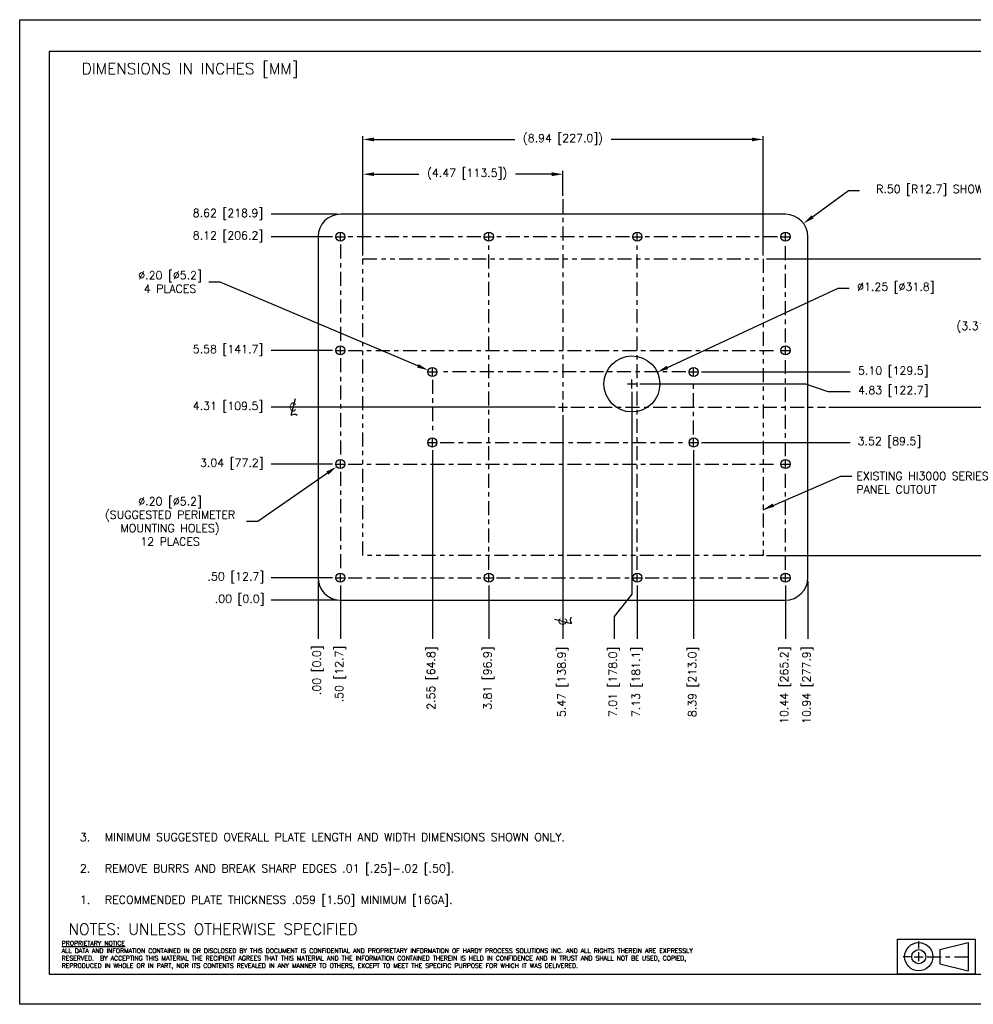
# Model space of a CAD drawing. Extents: x 0 to 34, y 0 to 22.
# Tile 1 of 20: x 0 to 21.3, y 0 to 22. Entities that reach past the tile are written whole.
import ezdxf
from ezdxf.enums import TextEntityAlignment as Align

# ---------------------------------------------------------------- set-up
doc = ezdxf.new("R2010")
doc.units = 0
doc.header["$LTSCALE"] = 0.25
doc.header["$MEASUREMENT"] = 0
doc.linetypes.add('CENTER', pattern=[2, 1.25, -0.25, 0.25, -0.25])
doc.linetypes.add('PHANTOM', pattern=[2.5, 1.25, -0.25, 0.25, -0.25, 0.25, -0.25])
doc.layers.get('0').update_dxf_attribs({"linetype": 'CONTINUOUS'})
doc.layers.get('DEFPOINTS').update_dxf_attribs({"linetype": 'CONTINUOUS'})
for name, color, linetype in [('CENTER', 3, 'CENTER'), ('DIM', 7, 'CONTINUOUS'), ('FORMAT', 6, 'CONTINUOUS'), ('TEXT', 7, 'CONTINUOUS')]:
    doc.layers.add(name, color=color, linetype=linetype)
doc.styles.add('RD25', font='ROMAND.shx', dxfattribs={"height": 0.25})
doc.styles.add('ROMAND', font='ROMAND.SHX')
doc.styles.add('ROMANS', font='ROMANS.SHX')
doc.styles.add('RS10', font='ROMANS.shx', dxfattribs={"height": 0.1})
doc.styles.add('RS18', font='ROMANS.shx', dxfattribs={"height": 0.18})
doc.styles.get("Standard").update_dxf_attribs({"font": 'ROMANS.SHX'})
doc.dimstyles.new('ANSI2', dxfattribs={"dimtxt": 0.18, "dimasz": 0.25, "dimexe": 0.075, "dimexo": 0.075, "dimgap": 0.1, "dimtad": 0, "dimtih": 1, "dimtoh": 1, "dimzin": 4, "dimdsep": 46, "dimtxsty": 'ROMANS', "dimcen": 0.1, "dimclrd": 1, "dimclre": 1, "dimadec": 0, "dimazin": 0, "dimtfac": 1, "dimtofl": 0, "dimtmove": 0, "dimatfit": 1, "dimfxl": 0, "dimtzin": 0, "dimarcsym": 0})
doc.dimstyles.new('ANSI3', dxfattribs={"dimtxt": 0.18, "dimasz": 0.25, "dimexe": 0.075, "dimexo": 0.075, "dimgap": 0.1, "dimtad": 0, "dimtih": 1, "dimtoh": 1, "dimdec": 3, "dimzin": 4, "dimdsep": 46, "dimtxsty": 'ROMANS', "dimcen": 0.1, "dimclrd": 1, "dimclre": 1, "dimadec": 0, "dimazin": 0, "dimtfac": 1, "dimtdec": 3, "dimtofl": 0, "dimtmove": 0, "dimatfit": 1, "dimfxl": 0, "dimtzin": 4, "dimarcsym": 0})

# ---------------------------------------------------------------- blocks, each defined once
blk = doc.blocks.new('FORMAT')
at = {"layer": 'FORMAT', "color": 6}
blk.add_lwpolyline([(-29.493, -1.818), (3.188, -1.818), (3.188, 18.802), (-29.493, 18.802)], close=True, dxfattribs=at)
at = {"layer": 'FORMAT', "color": 7, "style": 'ROMAND'}
blk.add_attdef('CONTRACT', text='', height=0.2, dxfattribs=at).set_placement((-4.148, 1.054), align=Align.CENTER)
at = {"layer": 'FORMAT', "color": 1, "style": 'RS10'}
for tag, p in [('DRAFT', (-6.096, 0.323)), ('CHECKED', (-6.096, -0.177)), ('APPROVED', (-6.096, -0.677)), ('ISSUED', (-6.096, -1.177)), ('PRODUCTION', (-6.096, -1.677)), ('SCALE', (0.154, -1.658))]:
    blk.add_attdef(tag, text='', height=0.1, dxfattribs=at).set_placement(p, align=Align.MIDDLE_LEFT)
for tag, p in [('DDATE', (-3.75, 0.323)), ('CDATE', (-3.75, -0.177)), ('ADATE', (-3.75, -0.677)), ('IDATE', (-3.75, -1.177)), ('PDATE', (-3.75, -1.677)), ('OF', (2.758, -1.658))]:
    blk.add_attdef(tag, text='', height=0.1, dxfattribs=at).set_placement(p, align=Align.MIDDLE)
at = {"layer": 'FORMAT', "color": 7, "style": 'RD25'}
for tag, p in [('DESCRIPTION1', (0, 0)), ('DESCRIPTION2', (0, -0.455)), ('NUMBER', (0.537, -1.234)), ('REV', (2.737, -1.234))]:
    blk.add_attdef(tag, text='', height=0.25, dxfattribs=at).set_placement(p, align=Align.MIDDLE)
at = {"layer": 'FORMAT', "color": 7, "style": 'RS10'}
for tag, p in [('MATERIAL1', (-8.394, -0.514)), ('MATERIAL2', (-8.394, -0.676)), ('FINISH1', (-8.373, -1.204)), ('FINISH2', (-8.373, -1.366))]:
    blk.add_attdef(tag, p, '', height=0.1, dxfattribs=at)
at = {"layer": 'FORMAT', "color": 1, "style": 'RS10'}
blk.add_attdef('FILE', text='', height=0.1, dxfattribs=at).set_placement((-1.232, -1.707), align=Align.RIGHT)
blk = doc.blocks.new('*D101')
at = {"layer": 'DEFPOINTS', "color": 0}
for p in [(5.613, 9.031), (6.663, 9.031), (7.163, 9.031)]:
    blk.add_point(p, dxfattribs=at)
at = {"layer": 'DIM', "color": 1, "lineweight": -2}
blk.add_line((7.088, 9.031), (5.613, 9.031), dxfattribs=at)
at = {"layer": 'DIM', "color": 0, "insert": (4.913, 9.031), "char_height": 0.18, "attachment_point": 5, "style": 'ROMANS'}
blk.add_mtext('.00 [0.0]', dxfattribs=at)
blk = doc.blocks.new('*D102')
at = {"layer": 'DEFPOINTS', "color": 0}
for p in [(5.613, 9.531), (7.063, 9.531), (6.663, 9.031)]:
    blk.add_point(p, dxfattribs=at)
at = {"layer": 'DIM', "color": 1, "lineweight": -2}
blk.add_line((6.988, 9.531), (5.613, 9.531), dxfattribs=at)
at = {"layer": 'DIM', "color": 0, "insert": (4.827, 9.531), "char_height": 0.18, "attachment_point": 5, "style": 'ROMANS'}
blk.add_mtext('.50 [12.7]', dxfattribs=at)
blk = doc.blocks.new('*D103')
at = {"layer": 'DEFPOINTS', "color": 0}
for p in [(5.613, 12.071), (7.063, 12.071), (6.663, 9.031)]:
    blk.add_point(p, dxfattribs=at)
at = {"layer": 'DIM', "color": 1, "lineweight": -2}
blk.add_line((6.988, 12.071), (5.613, 12.071), dxfattribs=at)
at = {"layer": 'DIM', "color": 0, "insert": (4.737, 12.071), "char_height": 0.18, "attachment_point": 5, "style": 'ROMANS'}
blk.add_mtext('3.04 [77.2]', dxfattribs=at)
blk = doc.blocks.new('*D104')
at = {"layer": 'DEFPOINTS', "color": 0}
for p in [(5.613, 14.611), (7.063, 14.611), (6.663, 9.031)]:
    blk.add_point(p, dxfattribs=at)
at = {"layer": 'DIM', "color": 1, "lineweight": -2}
blk.add_line((6.988, 14.611), (5.613, 14.611), dxfattribs=at)
at = {"layer": 'DIM', "color": 0, "insert": (4.652, 14.611), "char_height": 0.18, "attachment_point": 5, "style": 'ROMANS'}
blk.add_mtext('5.58 [141.7]', dxfattribs=at)
blk = doc.blocks.new('*D105')
at = {"layer": 'DEFPOINTS', "color": 0}
for p in [(5.613, 17.151), (7.063, 17.151), (6.663, 9.031)]:
    blk.add_point(p, dxfattribs=at)
at = {"layer": 'DIM', "color": 1, "lineweight": -2}
blk.add_line((6.988, 17.151), (5.613, 17.151), dxfattribs=at)
at = {"layer": 'DIM', "color": 0, "insert": (4.652, 17.151), "char_height": 0.18, "attachment_point": 5, "style": 'ROMANS'}
blk.add_mtext('8.12 [206.2]', dxfattribs=at)
blk = doc.blocks.new('*D106')
at = {"layer": 'DEFPOINTS', "color": 0}
for p in [(5.613, 17.651), (7.163, 17.651), (6.663, 9.031)]:
    blk.add_point(p, dxfattribs=at)
at = {"layer": 'DIM', "color": 1, "lineweight": -2}
blk.add_line((7.088, 17.651), (5.613, 17.651), dxfattribs=at)
at = {"layer": 'DIM', "color": 0, "insert": (4.652, 17.651), "char_height": 0.18, "attachment_point": 5, "style": 'ROMANS'}
blk.add_mtext('8.62 [218.9]', dxfattribs=at)
blk = doc.blocks.new('*D107')
at = {"layer": 'DEFPOINTS', "color": 0}
for p in [(6.663, 9.531), (6.663, 9.031), (6.663, 8.164)]:
    blk.add_point(p, dxfattribs=at)
at = {"layer": 'DIM', "color": 1, "lineweight": -2}
blk.add_line((6.663, 9.456), (6.663, 8.164), dxfattribs=at)
at = {"layer": 'DIM', "color": 0, "insert": (6.663, 7.464), "char_height": 0.18, "attachment_point": 5, "rotation": 90, "style": 'ROMANS'}
blk.add_mtext('.00 [0.0]', dxfattribs=at)
blk = doc.blocks.new('*D108')
at = {"layer": 'DEFPOINTS', "color": 0}
for p in [(7.163, 9.431), (6.663, 9.031), (7.163, 8.164)]:
    blk.add_point(p, dxfattribs=at)
at = {"layer": 'DIM', "color": 1, "lineweight": -2}
blk.add_line((7.163, 9.356), (7.163, 8.164), dxfattribs=at)
at = {"layer": 'DIM', "color": 0, "insert": (7.163, 7.379), "char_height": 0.18, "attachment_point": 5, "rotation": 90, "style": 'ROMANS'}
blk.add_mtext('.50 [12.7]', dxfattribs=at)
blk = doc.blocks.new('*D109')
at = {"layer": 'DEFPOINTS', "color": 0}
for p in [(10.477, 9.431), (6.663, 9.031), (10.477, 8.164)]:
    blk.add_point(p, dxfattribs=at)
at = {"layer": 'DIM', "color": 1, "lineweight": -2}
blk.add_line((10.477, 9.356), (10.477, 8.164), dxfattribs=at)
at = {"layer": 'DIM', "color": 0, "insert": (10.477, 7.289), "char_height": 0.18, "attachment_point": 5, "rotation": 90, "style": 'ROMANS'}
blk.add_mtext('3.81 [96.9]', dxfattribs=at)
blk = doc.blocks.new('*D110')
at = {"layer": 'DEFPOINTS', "color": 0}
for p in [(13.793, 9.431), (6.663, 9.031), (13.793, 8.164)]:
    blk.add_point(p, dxfattribs=at)
at = {"layer": 'DIM', "color": 1, "lineweight": -2}
blk.add_line((13.793, 9.356), (13.793, 8.164), dxfattribs=at)
at = {"layer": 'DIM', "color": 0, "insert": (13.793, 7.203), "char_height": 0.18, "attachment_point": 5, "rotation": 90, "style": 'ROMANS'}
blk.add_mtext('7.13 [181.1]', dxfattribs=at)
blk = doc.blocks.new('*D111')
at = {"layer": 'DEFPOINTS', "color": 0}
for p in [(17.103, 9.431), (6.663, 9.031), (17.103, 8.164)]:
    blk.add_point(p, dxfattribs=at)
at = {"layer": 'DIM', "color": 1, "lineweight": -2}
blk.add_line((17.103, 9.356), (17.103, 8.164), dxfattribs=at)
at = {"layer": 'DIM', "color": 0, "insert": (17.103, 7.13), "char_height": 0.18, "attachment_point": 5, "rotation": 90, "style": 'ROMANS'}
blk.add_mtext('10.44 [265.2]', dxfattribs=at)
blk = doc.blocks.new('*D112')
at = {"layer": 'DEFPOINTS', "color": 0}
for p in [(17.603, 9.531), (6.663, 9.031), (17.603, 8.164)]:
    blk.add_point(p, dxfattribs=at)
at = {"layer": 'DIM', "color": 1, "lineweight": -2}
blk.add_line((17.603, 9.456), (17.603, 8.164), dxfattribs=at)
at = {"layer": 'DIM', "color": 0, "insert": (17.603, 7.13), "char_height": 0.18, "attachment_point": 5, "rotation": 90, "style": 'ROMANS'}
blk.add_mtext('10.94 [277.9]', dxfattribs=at)
blk = doc.blocks.new('*D113')
at = {"layer": 'DEFPOINTS', "color": 0}
for p in [(15.151, 12.554), (18.548, 12.554), (6.663, 9.031)]:
    blk.add_point(p, dxfattribs=at)
at = {"layer": 'DIM', "color": 1, "lineweight": -2}
blk.add_line((15.226, 12.554), (18.548, 12.554), dxfattribs=at)
at = {"layer": 'DIM', "color": 0, "insert": (19.424, 12.554), "char_height": 0.18, "attachment_point": 5, "style": 'ROMANS'}
blk.add_mtext('3.52 [89.5]', dxfattribs=at)
blk = doc.blocks.new('*D114')
at = {"layer": 'DEFPOINTS', "color": 0}
for p in [(13.773, 13.861), (18.548, 13.694), (6.663, 9.031)]:
    blk.add_point(p, dxfattribs=at)
at = {"layer": 'DIM', "color": 1, "lineweight": -2}
for p, q in [((13.848, 13.861), (17.548, 13.861)), ((17.548, 13.861), (18.048, 13.694)), ((18.048, 13.694), (18.548, 13.694))]:
    blk.add_line(p, q, dxfattribs=at)
at = {"layer": 'DIM', "color": 0, "insert": (19.51, 13.694), "char_height": 0.18, "attachment_point": 5, "style": 'ROMANS'}
blk.add_mtext('4.83 [122.7]', dxfattribs=at)
blk = doc.blocks.new('*D115')
at = {"layer": 'DEFPOINTS', "color": 0}
for p in [(15.151, 14.129), (18.548, 14.129), (6.663, 9.031)]:
    blk.add_point(p, dxfattribs=at)
at = {"layer": 'DIM', "color": 1, "lineweight": -2}
blk.add_line((15.226, 14.129), (18.548, 14.129), dxfattribs=at)
at = {"layer": 'DIM', "color": 0, "insert": (19.51, 14.129), "char_height": 0.18, "attachment_point": 5, "style": 'ROMANS'}
blk.add_mtext('5.10 [129.5]', dxfattribs=at)
blk = doc.blocks.new('*D117')
at = {"layer": 'DEFPOINTS', "color": 0}
for p in [(15.051, 12.454), (6.663, 9.031), (15.051, 8.164)]:
    blk.add_point(p, dxfattribs=at)
at = {"layer": 'DIM', "color": 1, "lineweight": -2}
blk.add_line((15.051, 12.379), (15.051, 8.164), dxfattribs=at)
at = {"layer": 'DIM', "color": 0, "insert": (15.051, 7.203), "char_height": 0.18, "attachment_point": 5, "rotation": 90, "style": 'ROMANS'}
blk.add_mtext('8.39 [213.0]', dxfattribs=at)
blk = doc.blocks.new('*D118')
at = {"layer": 'DEFPOINTS', "color": 0}
for p in [(9.216, 12.454), (6.663, 9.031), (9.216, 8.164)]:
    blk.add_point(p, dxfattribs=at)
at = {"layer": 'DIM', "color": 1, "lineweight": -2}
blk.add_line((9.216, 12.379), (9.216, 8.164), dxfattribs=at)
at = {"layer": 'DIM', "color": 0, "insert": (9.216, 7.289), "char_height": 0.18, "attachment_point": 5, "rotation": 90, "style": 'ROMANS'}
blk.add_mtext('2.55 [64.8]', dxfattribs=at)
blk = doc.blocks.new('*D120')
at = {"layer": 'DEFPOINTS', "color": 0}
for p in [(12.133, 13.241), (6.663, 9.031), (12.133, 8.164)]:
    blk.add_point(p, dxfattribs=at)
at = {"layer": 'DIM', "color": 1, "lineweight": -2}
blk.add_line((12.133, 13.166), (12.133, 8.164), dxfattribs=at)
at = {"layer": 'DIM', "color": 0, "insert": (12.133, 7.203), "char_height": 0.18, "attachment_point": 5, "rotation": 90, "style": 'ROMANS'}
blk.add_mtext('5.47 [138.9]', dxfattribs=at)
blk = doc.blocks.new('*D122')
at = {"layer": 'DEFPOINTS', "color": 0}
for p in [(16.602, 19.325), (7.665, 16.654), (16.602, 16.654)]:
    blk.add_point(p, dxfattribs=at)
at = {"layer": 'DIM', "color": 1, "lineweight": -2}
for p, q in [((7.665, 16.729), (7.665, 19.4)), ((16.602, 16.729), (16.602, 19.4)), ((7.915, 19.325), (11.056, 19.325)), ((16.352, 19.325), (13.211, 19.325))]:
    blk.add_line(p, q, dxfattribs=at)
at = {"layer": 'DIM', "color": 1}
for points in [[(7.915, 19.366), (7.915, 19.283), (7.665, 19.325)], [(16.352, 19.366), (16.352, 19.283), (16.602, 19.325)]]:
    blk.add_solid(points, dxfattribs=at)
at = {"layer": 'DIM', "color": 0, "insert": (12.133, 19.325), "char_height": 0.18, "attachment_point": 5, "style": 'ROMANS'}
blk.add_mtext('(8.94 [227.0])', dxfattribs=at)
blk = doc.blocks.new('*D123')
at = {"layer": 'DEFPOINTS', "color": 0}
for p in [(16.602, 16.654), (16.602, 10.029), (23.491, 10.029)]:
    blk.add_point(p, dxfattribs=at)
at = {"layer": 'DIM', "color": 1, "lineweight": -2}
for p, q in [((16.677, 16.654), (23.566, 16.654)), ((23.491, 16.404), (23.491, 14.203)), ((23.491, 10.279), (23.491, 13.729)), ((16.677, 10.029), (23.566, 10.029))]:
    blk.add_line(p, q, dxfattribs=at)
at = {"layer": 'DIM', "color": 1}
for points in [[(23.449, 16.404), (23.532, 16.404), (23.491, 16.654)], [(23.449, 10.279), (23.532, 10.279), (23.491, 10.029)]]:
    blk.add_solid(points, dxfattribs=at)
at = {"layer": 'DIM', "color": 0, "insert": (23.491, 13.966), "char_height": 0.18, "attachment_point": 5, "style": 'ROMANS'}
blk.add_mtext('(6.63 [168.3])', dxfattribs=at)
blk = doc.blocks.new('*D124')
at = {"layer": 'DEFPOINTS', "color": 0}
for p in [(12.133, 18.547), (12.133, 17.988), (7.665, 16.654)]:
    blk.add_point(p, dxfattribs=at)
at = {"layer": 'DIM', "color": 1, "lineweight": -2}
for p, q in [((7.665, 16.729), (7.665, 18.622)), ((7.915, 18.547), (8.917, 18.547)), ((11.883, 18.547), (11.071, 18.547)), ((12.133, 18.063), (12.133, 18.622))]:
    blk.add_line(p, q, dxfattribs=at)
at = {"layer": 'DIM', "color": 1}
for points in [[(7.915, 18.589), (7.915, 18.506), (7.665, 18.547)], [(11.883, 18.589), (11.883, 18.506), (12.133, 18.547)]]:
    blk.add_solid(points, dxfattribs=at)
at = {"layer": 'DIM', "color": 0, "insert": (9.994, 18.547), "char_height": 0.18, "attachment_point": 5, "style": 'ROMANS'}
blk.add_mtext('(4.47 [113.5])', dxfattribs=at)
blk = doc.blocks.new('*D125')
at = {"layer": 'DEFPOINTS', "color": 0}
for p in [(16.602, 16.654), (17.995, 13.341), (21.74, 13.341)]:
    blk.add_point(p, dxfattribs=at)
at = {"layer": 'DIM', "color": 1, "lineweight": -2}
for p, q in [((16.677, 16.654), (21.815, 16.654)), ((21.74, 16.404), (21.74, 15.363)), ((21.74, 13.591), (21.74, 14.889)), ((18.07, 13.341), (21.815, 13.341))]:
    blk.add_line(p, q, dxfattribs=at)
at = {"layer": 'DIM', "color": 1}
for points in [[(21.698, 16.404), (21.782, 16.404), (21.74, 16.654)], [(21.698, 13.591), (21.782, 13.591), (21.74, 13.341)]]:
    blk.add_solid(points, dxfattribs=at)
at = {"layer": 'DIM', "color": 0, "insert": (21.74, 15.126), "char_height": 0.18, "attachment_point": 5, "style": 'ROMANS'}
blk.add_mtext('(3.31 [84.1])', dxfattribs=at)
blk = doc.blocks.new('*D126')
at = {"layer": 'DEFPOINTS', "color": 0}
for p in [(17.506, 17.448), (17.103, 17.151)]:
    blk.add_point(p, dxfattribs=at)
at = {"layer": 'DIM', "color": 1, "lineweight": -2}
for p, q in [((17.707, 17.597), (18.507, 18.187)), ((18.507, 18.187), (18.757, 18.187)), ((17.103, 17.051), (17.103, 17.251)), ((17.003, 17.151), (17.203, 17.151))]:
    blk.add_line(p, q, dxfattribs=at)
at = {"layer": 'DIM', "color": 1}
blk.add_solid([(17.682, 17.63), (17.732, 17.563), (17.506, 17.448)], dxfattribs=at)
at = {"layer": 'DIM', "color": 0, "insert": (21.095, 18.187), "char_height": 0.18, "attachment_point": 5, "style": 'ROMANS'}
blk.add_mtext('R.50 [R12.7] SHOWN, 4 PLACES', dxfattribs=at)
blk = doc.blocks.new('*D127')
at = {"layer": 'DEFPOINTS', "color": 0}
for p in [(14.24, 14.125), (13.106, 13.597)]:
    blk.add_point(p, dxfattribs=at)
at = {"layer": 'DIM', "color": 1, "lineweight": -2}
for p, q in [((14.466, 14.23), (18.278, 16.004)), ((18.278, 16.004), (18.528, 16.004)), ((13.573, 13.861), (13.773, 13.861)), ((13.673, 13.761), (13.673, 13.961))]:
    blk.add_line(p, q, dxfattribs=at)
at = {"layer": 'DIM', "color": 1}
blk.add_solid([(14.449, 14.268), (14.484, 14.192), (14.24, 14.125)], dxfattribs=at)
at = {"layer": 'DIM', "color": 0, "insert": (19.567, 16.004), "char_height": 0.18, "attachment_point": 5, "style": 'ROMANS'}
blk.add_mtext('∅1.25 [∅31.8]', dxfattribs=at)
blk = doc.blocks.new('*D128')
at = {"layer": 'DEFPOINTS', "color": 0}
for p in [(9.122, 14.169), (9.31, 14.089)]:
    blk.add_point(p, dxfattribs=at)
at = {"layer": 'DIM', "color": 1, "lineweight": -2}
for p, q in [((4.476, 16.139), (4.226, 16.139)), ((8.892, 14.266), (4.476, 16.139)), ((9.116, 14.129), (9.316, 14.129)), ((9.216, 14.029), (9.216, 14.229))]:
    blk.add_line(p, q, dxfattribs=at)
at = {"layer": 'DIM', "color": 1}
blk.add_solid([(8.908, 14.305), (8.875, 14.228), (9.122, 14.169)], dxfattribs=at)
at = {"layer": 'DIM', "color": 0, "insert": (3.358, 16.139), "char_height": 0.18, "attachment_point": 5, "style": 'ROMANS'}
blk.add_mtext('∅.20 [∅5.2]\\P4 PLACES', dxfattribs=at)
blk = doc.blocks.new('*D129')
at = {"layer": 'DEFPOINTS', "color": 0}
for p in [(7.248, 12.13), (7.079, 12.013)]:
    blk.add_point(p, dxfattribs=at)
at = {"layer": 'DIM', "color": 1, "lineweight": -2}
for p, q in [((7.163, 11.971), (7.163, 12.171)), ((7.063, 12.071), (7.263, 12.071)), ((6.874, 11.87), (5.316, 10.788)), ((5.316, 10.788), (5.066, 10.788))]:
    blk.add_line(p, q, dxfattribs=at)
at = {"layer": 'DIM', "color": 1}
blk.add_solid([(6.85, 11.905), (6.898, 11.836), (7.079, 12.013)], dxfattribs=at)
at = {"layer": 'DIM', "color": 0, "insert": (3.358, 10.788), "char_height": 0.18, "width": 4.31243, "attachment_point": 5, "style": 'ROMANS'}
blk.add_mtext('∅.20 [∅5.2]\\P(SUGGESTED PERIMETER MOUNTING HOLES)\\P12 PLACES', dxfattribs=at)
blk = doc.blocks.new('*D131')
at = {"layer": 'DEFPOINTS', "color": 0}
for p in [(5.613, 13.341), (12.033, 13.341), (6.663, 9.031)]:
    blk.add_point(p, dxfattribs=at)
at = {"layer": 'DIM', "color": 1, "lineweight": -2}
blk.add_line((11.958, 13.341), (5.613, 13.341), dxfattribs=at)
at = {"layer": 'DIM', "color": 0, "insert": (4.652, 13.341), "char_height": 0.18, "attachment_point": 5, "style": 'ROMANS'}
blk.add_mtext('4.31 [109.5]', dxfattribs=at)
blk = doc.blocks.new('*D132')
at = {"layer": 'DEFPOINTS', "color": 0}
for p in [(13.673, 13.761), (6.663, 9.031), (13.275, 8.164)]:
    blk.add_point(p, dxfattribs=at)
at = {"layer": 'DIM', "color": 1, "lineweight": -2}
for p, q in [((13.673, 13.686), (13.673, 9.164)), ((13.673, 9.164), (13.275, 8.664)), ((13.275, 8.664), (13.275, 8.164))]:
    blk.add_line(p, q, dxfattribs=at)
at = {"layer": 'DIM', "color": 0, "insert": (13.275, 7.203), "char_height": 0.18, "attachment_point": 5, "rotation": 90, "style": 'ROMANS'}
blk.add_mtext('7.01 [178.0]', dxfattribs=at)

msp = doc.modelspace()

# ---------------------------------------------------------------- linework, layer by layer
at = {"color": 7, "linetype": 'Continuous', "lineweight": 25}
for p, q in [((17.103, 17.651), (7.163, 17.651)), ((6.663, 17.151), (6.663, 9.531)), ((17.603, 9.531), (17.603, 17.151)), ((7.163, 9.031), (17.103, 9.031))]:
    msp.add_line(p, q, dxfattribs=at)
for centre, radius in [((7.163, 17.151), 0.102), ((10.477, 17.151), 0.102), ((13.793, 17.151), 0.102), ((17.103, 17.151), 0.102), ((7.163, 14.611), 0.102), ((17.103, 14.611), 0.102), ((13.673, 13.861), 0.625), ((9.216, 14.129), 0.102), ((15.051, 14.129), 0.102), ((9.216, 12.554), 0.102), ((15.051, 12.554), 0.102), ((7.163, 12.071), 0.102), ((17.103, 12.071), 0.102), ((7.163, 9.531), 0.102), ((10.477, 9.531), 0.102), ((13.793, 9.531), 0.102), ((17.103, 9.531), 0.102)]:
    msp.add_circle(centre, radius, dxfattribs=at)
for centre, start, end in [((7.163, 17.151), 90, 180), ((17.103, 17.151), 0, 90), ((7.163, 9.531), 180, 270), ((17.103, 9.531), 270, 0)]:
    msp.add_arc(centre, 0.5, start, end, dxfattribs=at)
at = {"layer": 'CENTER'}
for p, q in [((12.133, 17.988), (12.133, 13.516)), ((7.163, 16.976), (7.163, 14.786)), ((10.302, 17.151), (7.338, 17.151)), ((10.477, 9.706), (10.477, 16.976)), ((13.618, 17.151), (10.652, 17.151)), ((13.793, 9.706), (13.793, 16.976)), ((16.928, 17.151), (13.968, 17.151)), ((17.103, 14.786), (17.103, 16.976)), ((7.338, 14.611), (16.928, 14.611)), ((7.163, 14.436), (7.163, 12.246)), ((17.103, 12.246), (17.103, 14.436)), ((14.876, 14.129), (9.391, 14.129)), ((9.216, 13.954), (9.216, 12.729)), ((15.051, 12.729), (15.051, 13.954)), ((12.308, 13.341), (17.995, 13.341)), ((9.391, 12.554), (14.876, 12.554)), ((7.163, 11.896), (7.163, 9.706)), ((7.338, 12.071), (16.928, 12.071)), ((17.103, 9.706), (17.103, 11.896)), ((7.338, 9.531), (10.302, 9.531)), ((10.652, 9.531), (13.618, 9.531)), ((13.968, 9.531), (16.928, 9.531))]:
    msp.add_line(p, q, dxfattribs=at)
at = {"layer": 'DIM', "color": 1}
for p, q in [((7.163, 17.051), (7.163, 17.251)), ((10.477, 17.051), (10.477, 17.251)), ((13.793, 17.051), (13.793, 17.251)), ((17.103, 17.051), (17.103, 17.251)), ((7.063, 17.151), (7.263, 17.151)), ((10.377, 17.151), (10.577, 17.151)), ((13.693, 17.151), (13.893, 17.151)), ((17.003, 17.151), (17.203, 17.151)), ((7.063, 14.611), (7.263, 14.611)), ((7.163, 14.511), (7.163, 14.711)), ((17.003, 14.611), (17.203, 14.611)), ((17.103, 14.511), (17.103, 14.711)), ((9.116, 14.129), (9.316, 14.129)), ((9.216, 14.029), (9.216, 14.229)), ((14.951, 14.129), (15.151, 14.129)), ((15.051, 14.029), (15.051, 14.229)), ((13.573, 13.861), (13.773, 13.861)), ((13.673, 13.761), (13.673, 13.961)), ((6.155, 13.529), (6.056, 13.153)), ((12.133, 13.241), (12.133, 13.441)), ((12.033, 13.341), (12.233, 13.341)), ((9.116, 12.554), (9.316, 12.554)), ((9.216, 12.454), (9.216, 12.654)), ((14.951, 12.554), (15.151, 12.554)), ((15.051, 12.454), (15.051, 12.654)), ((7.163, 11.971), (7.163, 12.171)), ((17.103, 11.971), (17.103, 12.171)), ((7.063, 12.071), (7.263, 12.071)), ((17.003, 12.071), (17.203, 12.071)), ((7.063, 9.531), (7.263, 9.531)), ((7.163, 9.431), (7.163, 9.631)), ((10.377, 9.531), (10.577, 9.531)), ((10.477, 9.431), (10.477, 9.631)), ((13.693, 9.531), (13.893, 9.531)), ((13.793, 9.431), (13.793, 9.631)), ((17.003, 9.531), (17.203, 9.531)), ((17.103, 9.431), (17.103, 9.631)), ((11.946, 8.608), (12.321, 8.509))]:
    msp.add_line(p, q, dxfattribs=at)
at = {"layer": 'DIM', "color": 1, "linetype": 'PHANTOM'}
msp.add_lwpolyline([(7.665, 16.654), (16.602, 16.654), (16.602, 10.029), (7.665, 10.029)], close=True, dxfattribs=at)
at = {"layer": 'DIM', "color": 1}
for centre, start, end in [((6.13, 13.06), 54.6157, 128.3253), ((12.415, 8.583), 144.6157, 218.3253)]:
    msp.add_arc(centre, 0.12, start, end, dxfattribs=at)
at = {"layer": 'FORMAT', "color": 1, "linetype": 'CENTER'}
for p, q in [((20.078, 1.244), (20.078, 1.411)), ((19.896, 1.058), (19.73, 1.058)), ((20.264, 1.064), (21.256, 1.064))]:
    msp.add_line(p, q, dxfattribs=at)
at = {"layer": 'FORMAT'}
for p, q in [((20.553, 1.221), (21.183, 1.379)), ((21.183, 1.379), (21.183, 0.749)), ((20.553, 1.221), (20.553, 0.906)), ((20.553, 0.906), (21.183, 0.749))]:
    msp.add_line(p, q, dxfattribs=at)
at = {"layer": 'FORMAT', "color": 1}
for p, q in [((20.08, 0.964), (20.08, 1.164)), ((19.98, 1.064), (20.18, 1.064))]:
    msp.add_line(p, q, dxfattribs=at)
at = {"layer": 'FORMAT', "color": 7}
msp.add_lwpolyline([(0, 0), (0, 22), (34, 22), (34, 0), (0, 0)], close=True, dxfattribs=at)
at = {"layer": 'FORMAT'}
msp.add_lwpolyline([(19.608, 1.457), (21.34, 1.457), (21.34, 0.67), (19.608, 0.67)], close=True, dxfattribs=at)
for radius in [0.315, 0.157]:
    msp.add_circle((20.08, 1.064), radius, dxfattribs=at)

# ---------------------------------------------------------------- block references
at = {"layer": 'DIM'}
msp.add_blockref('FORMAT', (30.153, 2.488), dxfattribs=at)

# ---------------------------------------------------------------- texts
at = {"layer": 'DIM', "color": 1, "style": 'RS18'}
msp.add_text('C', height=0.18, dxfattribs=at).set_placement((6.021, 13.256))
msp.add_text('C', height=0.18, rotation=90, dxfattribs=at).set_placement((12.218, 8.474))
at = {"layer": 'DIM'}
for s, insert, char_height, width, attachment_point, style in [('DIMENSIONS IN INCHES [MM]\\P  ', (3.807, 20.657), 0.25, 10.52842, 5, 'ROMAND'), ('EXISTING HI3000 SERIES PANEL CUTOUT', (18.686, 11.894), 0.18, 3.49217, 1, 'ROMANS')]:
    msp.add_mtext(s, dxfattribs=dict(at, insert=insert, char_height=char_height, width=width, attachment_point=attachment_point, style=style))
at = {"layer": 'FORMAT', "color": 1, "insert": (0.938, 0.783), "char_height": 0.1, "width": 15.78873, "attachment_point": 7, "style": 'ROMANS'}
msp.add_mtext('{\\LPROPRIETARY NOTICE}\\PALL DATA AND INFORMATION CONTAINED IN OR DISCLOSED BY THIS DOCUMENT IS CONFIDENTIAL AND PROPRIETARY INFORMATION OF HARDY PROCESS SOLUTIONS INC. AND ALL RIGHTS THEREIN ARE EXPRESSLY RESERVED.  BY ACCEPTING THIS MATERIAL THE RECIPIENT AGREES THAT THIS MATERIAL AND THE INFORMATION CONTAINED THEREIN IS HELD IN CONFIDENCE AND IN TRUST AND SHALL NOT BE USED, COPIED, REPRODUCED IN WHOLE OR IN PART, NOR ITS CONTENTS REVEALED IN ANY MANNER TO OTHERS, EXCEPT TO MEET THE SPECIFIC PURPOSE FOR WHICH IT WAS DELIVERED.', dxfattribs=at)
at = {"layer": 'TEXT'}
for s, p in [('3.', (1.46, 3.736)), ('2.', (1.46, 3.036)), ('1.', (1.46, 2.336))]:
    msp.add_text(s, height=0.18, dxfattribs=at).set_placement(p, align=Align.MIDDLE)
for s, p in [('MINIMUM SUGGESTED OVERALL PLATE LENGTH AND WIDTH DIMENSIONS SHOWN ONLY.', (1.904, 3.736)), ('REMOVE BURRS AND BREAK SHARP EDGES .01 [.25]-.02 [.50].', (1.904, 3.036)), ('RECOMMENDED PLATE THICKNESS .059 [1.50] MINIMUM [16GA].', (1.904, 2.336))]:
    msp.add_text(s, height=0.18, dxfattribs=at).set_placement(p, align=Align.MIDDLE_LEFT)
at = {"layer": 'TEXT', "color": 7, "style": 'ROMAND'}
msp.add_text('NOTES: UNLESS OTHERWISE SPECIFIED', height=0.25, dxfattribs=at).set_placement((1.088, 1.552))

# ---------------------------------------------------------------- dimensions: what is measured, and where the dimension line sits
at = {"layer": 'DIM'}
for base, p2, picture, middle in [((16.602, 19.325), (16.602, 16.654), '*D122', (12.133, 19.325)), ((12.133, 18.547), (12.133, 17.988), '*D124', (9.994, 18.547))]:
    dim = msp.add_linear_dim(base=base, p1=(7.665, 16.654), p2=p2, text='(<>)', dimstyle='ANSI2', dxfattribs=at)
    dim.commit()
    dim.dimension.update_dxf_attribs({"geometry": picture, "text_midpoint": middle, "dimtype": 160})
dim = msp.add_radius_dim(center=(17.103, 17.151), mpoint=(17.506, 17.448), text='<> SHOWN, 4 PLACES', dimstyle='ANSI2', dxfattribs=at)
dim.commit()
dim.dimension.update_dxf_attribs({"geometry": '*D126', "text_midpoint": (21.095, 18.187), "dimtype": 164})
for feature_location, offset, dtype, origin, picture, middle in [((7.163, 17.651), (-1.55, 0), 0, (6.663, 9.031), '*D106', (4.652, 17.651)), ((7.063, 17.151), (-1.45, 0), 0, (6.663, 9.031), '*D105', (4.652, 17.151)), ((7.063, 14.611), (-1.45, 0), 0, (6.663, 9.031), '*D104', (4.652, 14.611)), ((15.151, 14.129), (3.397, 0), 0, (6.663, 9.031), '*D115', (19.51, 14.129)), ((13.773, 13.861), (4.775, -0.167), 0, (6.663, 9.031), '*D114', (19.51, 13.694)), ((13.673, 13.761), (-0.398, -5.597), 1, (6.663, 9.031), '*D132', (13.275, 7.203)), ((12.033, 13.341), (-6.42, 0), 0, (6.663, 9.031), '*D131', (4.652, 13.341)), ((12.133, 13.241), (0, -5.077), 1, (6.663, 9.031), '*D120', (12.133, 7.203)), ((15.151, 12.554), (3.397, 0), 0, (6.663, 9.031), '*D113', (19.424, 12.554)), ((7.063, 12.071), (-1.45, 0), 0, (6.663, 9.031), '*D103', (4.737, 12.071)), ((15.051, 12.454), (0, -4.29), 1, (6.663, 9.031), '*D117', (15.051, 7.203)), ((9.216, 12.454), (0, -4.29), 1, (6.663, 9.031), '*D118', (9.216, 7.289)), ((7.063, 9.531), (-1.45, 0), 0, (6.663, 9.031), '*D102', (4.827, 9.531)), ((6.663485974, 9.531386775), (0, -1.366972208), 1, (6.663485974, 9.031386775), '*D107', (6.663485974, 7.464414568)), ((17.603, 9.531), (0, -1.367), 1, (6.663, 9.031), '*D112', (17.603, 7.13)), ((7.163485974, 9.031386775), (-1.550475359, 0), 0, (6.663485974, 9.031386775), '*D101', (4.913010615, 9.031386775)), ((7.163, 9.431), (0, -1.267), 1, (6.663, 9.031), '*D108', (7.163, 7.379)), ((10.477, 9.431), (0, -1.267), 1, (6.663, 9.031), '*D109', (10.477, 7.289)), ((13.793, 9.431), (0, -1.267), 1, (6.663, 9.031), '*D110', (13.793, 7.203)), ((17.103, 9.431), (0, -1.267), 1, (6.663, 9.031), '*D111', (17.103, 7.13))]:
    dim = msp.add_ordinate_dim(feature_location=feature_location, offset=offset, dtype=dtype, origin=origin, dimstyle='ANSI2', dxfattribs=at)
    dim.commit()
    dim.dimension.update_dxf_attribs({"geometry": picture, "text_midpoint": middle})
for p1, p2, text, picture, middle in [((9.31, 14.089), (9.122, 14.169), '<>\\P4 PLACES', '*D128', (3.358, 16.139)), ((7.2476, 12.1298), (7.0794, 12.013), '<>\\P(SUGGESTED PERIMETER MOUNTING HOLES)\\P12 PLACES', '*D129', (3.3585, 10.7876))]:
    dim = msp.add_diameter_dim_2p(p1=p1, p2=p2, text=text, dimstyle='ANSI2', dxfattribs=at)
    dim.commit()
    dim.dimension.update_dxf_attribs({"geometry": picture, "text_midpoint": middle, "dimtype": 163})
for base, p1, p2, picture, middle in [((23.490779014, 10.028886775), (16.602235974, 16.653886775), (16.602235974, 10.028886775), '*D123', (23.490779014, 13.966042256)), ((21.74, 13.341), (16.602, 16.654), (17.995, 13.341), '*D125', (21.74, 15.126))]:
    dim = msp.add_linear_dim(base=base, p1=p1, p2=p2, angle=90, text='(<>)', dimstyle='ANSI2', dxfattribs=at)
    dim.commit()
    dim.dimension.update_dxf_attribs({"geometry": picture, "text_midpoint": middle, "dimtype": 160})
dim = msp.add_diameter_dim_2p(p1=(13.106, 13.597), p2=(14.24, 14.125), dimstyle='ANSI2', dxfattribs=at)
dim.commit()
dim.dimension.update_dxf_attribs({"geometry": '*D127', "text_midpoint": (19.567, 16.004), "dimtype": 163})

# ---------------------------------------------------------------- leaders
at = {"layer": 'DIM', "annotation_type": 0, "has_hookline": 1, "hookline_direction": 0, "text_width": 3.309}
msp.add_leader([(16.602, 11.052), (18.336, 11.804), (18.586, 11.804)], dimstyle='ANSI3', override={"dimgap": 0.1, "dimtad": 0}, dxfattribs=at)

doc.saveas('drawing.dxf')
